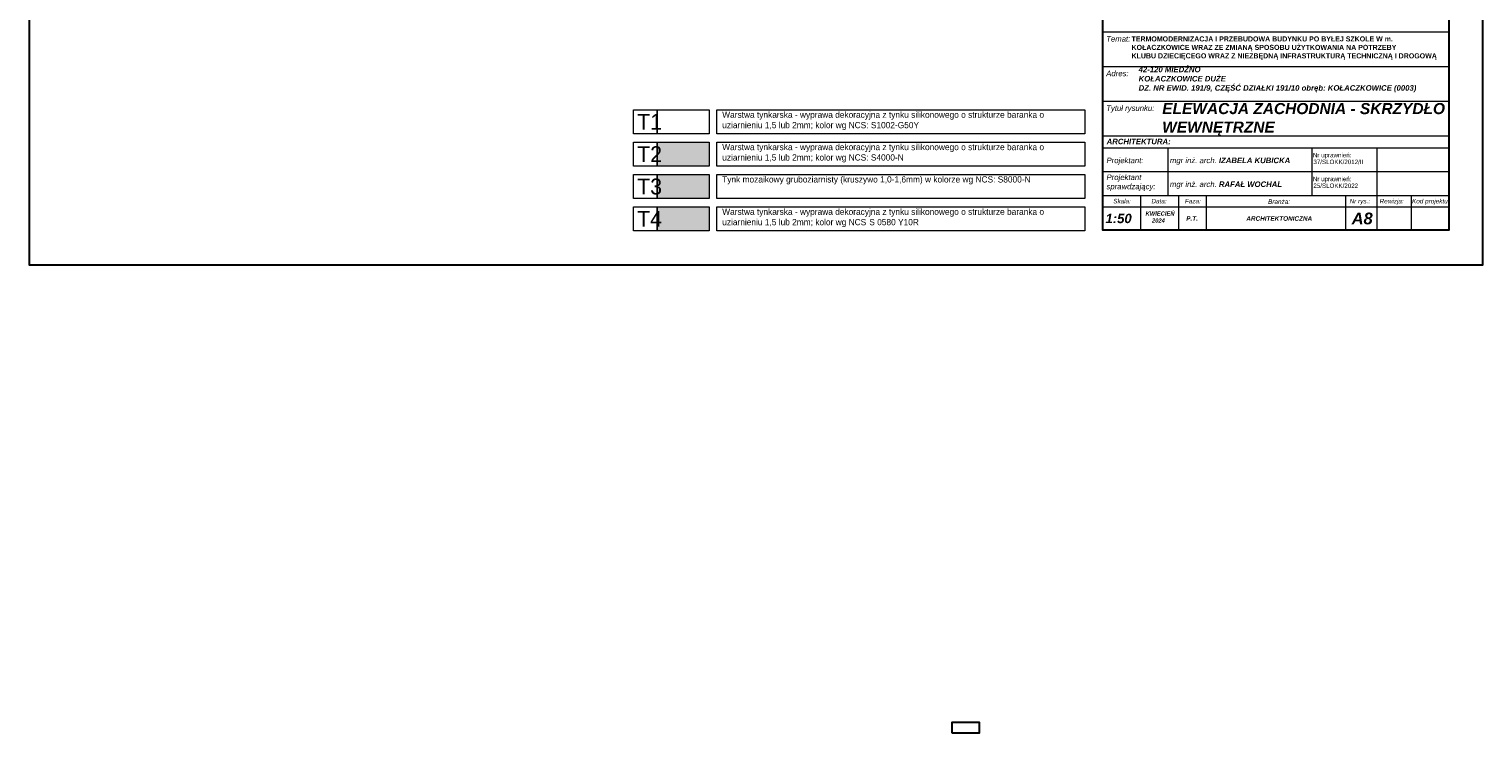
# Model space of a CAD drawing. Header units: millimetres. Extents: x -587 to 358276, y -26688 to 221215.
# Tile 1 of 256: x -587 to 1513, y 6598 to 7614. Entities that reach past the tile are written whole.
import ezdxf
from ezdxf.enums import TextEntityAlignment as Align

# ---------------------------------------------------------------- set-up
doc = ezdxf.new("R2010")
doc.units = ezdxf.units.MM
doc.header["$MEASUREMENT"] = 0
doc.linetypes.add('ArchiTECH.PC Solid Line Type', pattern=[0])
doc.layers.add('a3', color=3, linetype='Continuous', lineweight=30, plot=False)
for name, color, linetype, lineweight in [('l. przekrojowa', 1, 'Continuous', 30), ('l.wypełnien', 253, 'Continuous', 5), ('wymiarowanie', 176, 'Continuous', 9)]:
    doc.layers.add(name, color=color, linetype=linetype, lineweight=lineweight)
doc.styles.add('ArchiTECHStyle1', font='arial.ttf', dxfattribs={"height": 0.16})
doc.styles.add('Roman', font='SIMPLEX')

msp = doc.modelspace()

# ---------------------------------------------------------------- hatches: boundary and pattern name
at = {"layer": 'l.wypełnien', "true_color": 0x444444}
msp.add_hatch(color=250, dxfattribs=at).paths.add_polyline_path([(320.02, 7403.74), (394.73, 7403.74), (394.73, 7369.18), (320.02, 7369.18)])
at = {"layer": 'wymiarowanie'}
msp.add_hatch(color=254, dxfattribs=at).paths.add_polyline_path([(320.02, 7450.41), (394.73, 7450.41), (394.73, 7415.85), (320.02, 7415.85)])
at = {"layer": 'wymiarowanie', "true_color": 0xfccd20}
msp.add_hatch(color=40, dxfattribs=at).paths.add_polyline_path([(320.02, 7357.06), (394.73, 7357.06), (394.73, 7322.5), (320.02, 7322.5)])

# ---------------------------------------------------------------- linework, layer by layer
at = {"layer": 'a3'}
msp.add_lwpolyline([(-587.44, 8758.5), (-587.44, 7273.5), (1512.56, 7273.5), (1512.56, 8758.5), (-587.44, 8758.5)], dxfattribs=at)
at = {"layer": 'l. przekrojowa', "color": 7}
msp.add_lwpolyline([(745.32, 6597.76), (785.32, 6597.76), (785.32, 6612.76), (745.32, 6612.76), (745.32, 6597.76)], dxfattribs=at)
at = {"layer": 'wymiarowanie', "color": 0, "linetype": 'ArchiTECH.PC Solid Line Type', "lineweight": 9}
for p, q in [((963.46, 7459.52), (963.46, 7709.52)), ((963.46, 7609.52), (1463.46, 7609.52)), ((963.46, 7559.52), (1463.46, 7559.52)), ((963.46, 7509.52), (1463.46, 7509.52)), ((963.46, 7392.32), (963.46, 7459.52)), ((963.46, 7459.52), (1463.46, 7459.52)), ((963.46, 7442.32), (1463.46, 7442.32)), ((1057.44, 7442.32), (1057.44, 7373.5)), ((1265.41, 7442.32), (1265.41, 7373.5)), ((1359.08, 7442.32), (1359.08, 7373.5)), ((963.46, 7407.91), (1463.46, 7407.91)), ((963.46, 7373.5), (1463.46, 7373.5)), ((963.46, 7373.5), (1463.46, 7373.5)), ((963.46, 7373.5), (1463.46, 7373.5)), ((963.46, 7373.5), (1463.46, 7373.5)), ((963.46, 7373.5), (1463.46, 7373.5)), ((1018.15, 7373.5), (1018.15, 7323.5)), ((1072.84, 7373.5), (1072.84, 7323.5)), ((1112.65, 7373.5), (1112.65, 7323.5)), ((1314.26, 7373.5), (1314.26, 7323.5)), ((1359.08, 7373.5), (1359.08, 7323.5)), ((1408.77, 7373.5), (1408.77, 7323.5)), ((963.46, 7356.84), (1463.46, 7356.84))]:
    msp.add_line(p, q, dxfattribs=at)
at = {"layer": 'wymiarowanie', "color": 0, "lineweight": 30}
msp.add_lwpolyline([(963.46, 7736.13), (1463.46, 7736.13), (1463.46, 7323.5), (963.46, 7323.5)], close=True, dxfattribs=at)
at = {"layer": 'wymiarowanie'}
for points in [[(285.46, 7497.09), (320.02, 7497.09), (320.02, 7462.53), (285.46, 7462.53), (285.46, 7497.09)], [(285.46, 7450.41), (320.02, 7450.41), (320.02, 7415.85), (285.46, 7415.85), (285.46, 7450.41)], [(285.46, 7403.74), (320.02, 7403.74), (320.02, 7369.18), (285.46, 7369.18), (285.46, 7403.74)], [(285.46, 7357.06), (320.02, 7357.06), (320.02, 7322.5), (285.46, 7322.5), (285.46, 7357.06)]]:
    msp.add_lwpolyline(points, dxfattribs=at)
for points in [[(320.02, 7497.09), (394.73, 7497.09), (394.73, 7462.53), (320.02, 7462.53)], [(405.94, 7497.09), (937.69, 7497.09), (937.69, 7462.53), (405.94, 7462.53)], [(320.02, 7450.41), (394.73, 7450.41), (394.73, 7415.85), (320.02, 7415.85)], [(405.94, 7450.41), (937.69, 7450.41), (937.69, 7415.85), (405.94, 7415.85)], [(320.02, 7403.74), (394.73, 7403.74), (394.73, 7369.18), (320.02, 7369.18)], [(405.94, 7403.74), (937.69, 7403.74), (937.69, 7369.18), (405.94, 7369.18)], [(320.02, 7357.06), (394.73, 7357.06), (394.73, 7322.5), (320.02, 7322.5)], [(405.94, 7357.06), (937.69, 7357.06), (937.69, 7322.5), (405.94, 7322.5)]]:
    msp.add_lwpolyline(points, close=True, dxfattribs=at)

# ---------------------------------------------------------------- texts
at = {"insert": (1000.24, 7603.08), "char_height": 7.33333, "width": 491.9512, "attachment_point": 1, "style": 'Roman'}
msp.add_mtext('\\pxi0,l0.642783,sm1,ql,t9.628161;{\\fCentury Gothic|b1|i0|c238|p34;TERMOMODERNIZACJA I PRZEBUDOWA BUDYNKU PO BYŁEJ SZKOLE W m. \\PKOŁACZKOWICE WRAZ ZE ZMIANĄ SPOSOBU UŻYTKOWANIA NA POTRZEBY \\PKLUBU DZIECIĘCEGO WRAZ Z NIEZBĘDNĄ INFRASTRUKTURĄ TECHNICZNĄ I DROGOWĄ}', dxfattribs=at)
at = {"layer": 'wymiarowanie', "color": 0, "style": 'ArchiTECHStyle1'}
for s, p in [('Nr uprawnień:', (1266.96, 7426.55)), ('37/SLOKK/2012/II', (1267.65, 7416.79)), ('Nr uprawnień:', (1266.96, 7392.15)), ('25/SLOKK/2022', (1267.65, 7382.39))]:
    msp.add_text(s, height=6.4, dxfattribs=at).set_placement(p, align=Align.BOTTOM_LEFT)
at = {"layer": 'wymiarowanie', "color": 0, "ltscale": 0.45, "attachment_point": 1}
for s, insert, char_height, width in [('{\\fArial CE|b0|i1|c238|p34;Temat:}', (968.41, 7603.55), 7.9972, 507.9365), ('{\\fArial CE|b0|i1|c238|p34;Adres:}', (968.41, 7553.55), 7.9972, 507.9365), ('{\\fArial CE|b0|i1|c238|p34;Tytuł rysunku:}', (968.41, 7503.55), 7.9972, 507.9365), ('{\\fArial|b1|i1|c238|p34;ELEWACJA ZACHODNIA - SKRZYDŁO WEWNĘTRZNE}', (1049.27, 7506.86), 16, 507.9365), ('{\\fArial|b1|i1|c238|p34;ARCHITEKTURA:}', (969.04, 7455.38), 7.9972, 507.9365), ('{\\fArial CE|b0|i1|c238|p34;Projektant:}', (968.81, 7428.07), 7.9972, 507.9365), ('{\\fArial CE|b0|i1|c238|p34;mgr inż. arch. \\fArial CE|b1|i1|c238|p34;IZABELA KUBICKA}', (1060.41, 7428.07), 7.9972, 507.9365), ('{\\fArial CE|b0|i1|c238|p34;Projektant\\Psprawdzający:}', (968.81, 7403.68), 7.9972, 507.9365), ('{\\fArial CE|b0|i1|c238|p34;mgr inż. arch. \\fArial CE|b1|i1|c238|p34;RAFAŁ WOCHAL}', (1060.41, 7393.66), 7.9972, 507.9365), ('{\\fArial CE|b0|i1|c238|p34;Skala:}', (978.68, 7368.56), 6.5, 507.9365), ('\\pxt16.667;{\\fArial|b1|i1|c238|p34;     KWIECIEŃ\\P         2024}', (1013.55, 7350.34), 6, 507.9365), ('{\\fArial CE|b0|i1|c238|p34;Data:}', (1033.84, 7368.56), 6.5, 507.9365), ('{\\fArial CE|b0|i1|c238|p34;Faza:}', (1082.06, 7368.56), 6.5862, 507.9365), ('{\\fArial CE|b0|i1|c238|p34;Branża:}', (1202.18, 7367.75), 6.5862, 507.9365), ('{\\fArial CE|b0|i1|c238|p34;Nr rys.:}', (1319.93, 7368.56), 6.5862, 507.9365), ('{\\fArial CE|b0|i1|c238|p34;Rewizja:}', (1363.3, 7368.56), 6.5862, 507.9365), ('{\\fArial CE|b0|i1|c238|p34;Kod projektu:}', (1410.08, 7368.56), 6.5862, 507.9365), ('{\\fArial|b1|i1|c238|p34;1:50}', (967.35, 7347.05), 13.545, 406.3492), ('{\\fArial CE|b1|i1|c238|p34;P.T.}', (1083.99, 7343.47), 6.5862, 507.9365), ('{\\fArial CE|b1|i1|c238|p34;ARCHITEKTONICZNA}', (1170.82, 7343.47), 6.5862, 507.9365), ('{\\fArial|b1|i1|c238|p34;A8}', (1323, 7348.7), 16.9312, 507.9365)]:
    msp.add_mtext(s, dxfattribs=dict(at, insert=insert, char_height=char_height, width=width))
at = {"layer": 'wymiarowanie', "color": 1, "ltscale": 0.45, "insert": (1015.25, 7559.31), "char_height": 8, "width": 433.6091, "attachment_point": 1}
msp.add_mtext('{\\fArial|b1|i1|c238|p34;\\C7;42-120 MIEDŹNO\\PKOŁACZKOWICE DUŻE\\P\\A1;DZ. NR EWID. 191/9, CZĘŚĆ DZIAŁKI 191/10\\A1; obręb: KOŁACZKOWICE (0003)}', dxfattribs=at)
at = {"layer": 'wymiarowanie', "attachment_point": 1}
for s, insert, char_height, width in [('{\\fCentury Gothic|b0|i0|c238|p34;T1}', (290.87, 7491.26), 23.04, 34.56), ('\\pxql;{\\fCentury Gothic|b0|i0|c238|p34;Warstwa tynkarska - wyprawa dekoracyjna z tynku silikonowego o strukturze baranka o uziarnieniu 1,5 lub 2mm; kolor wg NCS: S1002-G50Y}', (413.74, 7494.52), 9, 522.7593), ('{\\fCentury Gothic|b0|i0|c238|p34;T2}', (290.87, 7444.58), 23.04, 34.56), ('\\pxql;{\\fCentury Gothic|b0|i0|c238|p34;Warstwa tynkarska - wyprawa dekoracyjna z tynku silikonowego o strukturze baranka o uziarnieniu 1,5 lub 2mm; kolor wg NCS: S4000-N}', (413.74, 7447.84), 9, 522.7593), ('{\\fCentury Gothic|b0|i0|c238|p34;T3}', (290.87, 7397.91), 23.04, 34.56), ('\\pxql;{\\fCentury Gothic|b0|i0|c238|p34;Tynk mozaikowy gruboziarnisty (kruszywo 1,0-1,6mm) w kolorze wg NCS: S8000-N}', (413.74, 7401.17), 9, 522.7593), ('{\\fCentury Gothic|b0|i0|c238|p34;T4}', (290.87, 7351.23), 23.04, 34.56), ('\\pxql;{\\fCentury Gothic|b0|i0|c238|p34;Warstwa tynkarska - wyprawa dekoracyjna z tynku silikonowego o strukturze baranka o uziarnieniu 1,5 lub 2mm; kolor wg NCS\\H1.333333x; \\H0.75x;S 0580 Y10R}', (413.74, 7354.49), 9, 522.7593)]:
    msp.add_mtext(s, dxfattribs=dict(at, insert=insert, char_height=char_height, width=width))

doc.saveas('drawing.dxf')
